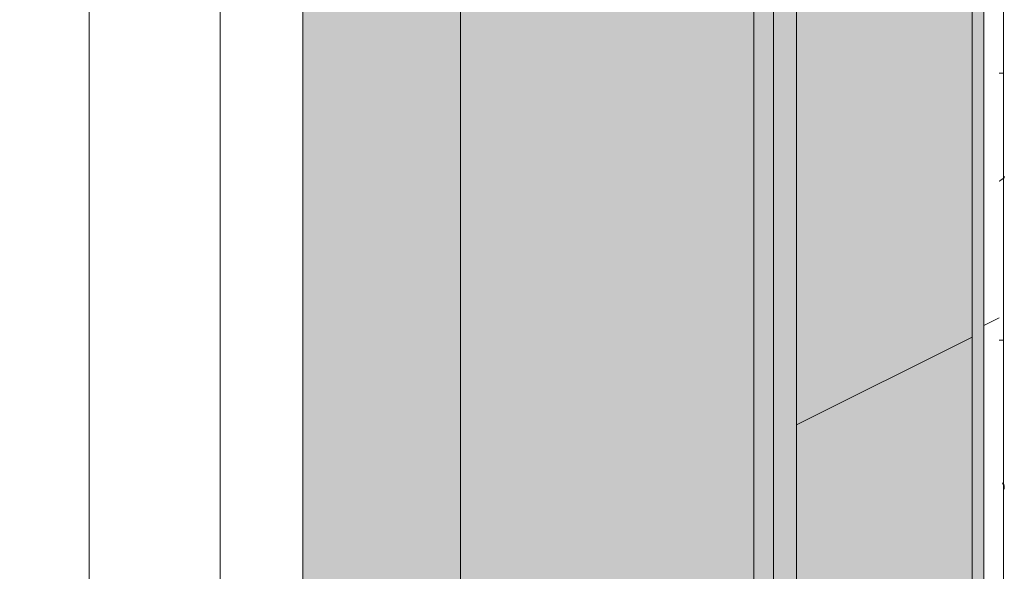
# Model space of a CAD drawing. Header units: millimetres. Extents: x 5980700 to 6194397, y -12939 to 2351883.
# Tile 116 of 124: x 6186174 to 6187675, y -1063 to -223. Entities that reach past the tile are written whole.
import ezdxf

# ---------------------------------------------------------------- set-up
doc = ezdxf.new("R2010")
doc.units = ezdxf.units.MM
for name, color, linetype, lineweight in [('A-DETL-MBND', 5, 'Continuous', 9), ('A-FLOR-PATT', 8, 'Continuous', 18), ('A-GLAZ', 151, 'Continuous', 9), ('A-GLAZ-SILL', 1, 'Continuous', 9), ('A-ROOF', 132, 'Continuous', 9), ('A-ROOF-OTLN', 132, 'Continuous', 9), ('A-ROOF-PATT', 132, 'Continuous', 9), ('A-WALL', 113, 'Continuous', 18)]:
    doc.layers.add(name, color=color, linetype=linetype, lineweight=lineweight)

# ---------------------------------------------------------------- blocks, each defined once
blk = doc.blocks.new('FP_252-PLANTA DE CAIMENTO DE PISOS - COBERTURA')
at = {"layer": 'A-DETL-MBND', "color": 71, "lineweight": 5}
for p, q in [((231.0363367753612, 108.6609255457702), (231.1783266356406, 108.6511907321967)), ((231.1783266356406, 108.6511907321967), (231.3203164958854, 108.6349751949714)), ((231.3203164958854, 108.6349751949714), (231.4623063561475, 108.6122926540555)), ((231.4623063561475, 108.6122926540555), (231.6042962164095, 108.583162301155)), ((231.6042962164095, 108.583162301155), (231.7462860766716, 108.5476087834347)), ((231.7462860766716, 108.5476087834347), (231.8882759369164, 108.5056621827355)), ((231.8882759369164, 108.5056621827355), (232.0302657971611, 108.4573579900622)), ((232.0302657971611, 108.4573579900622), (232.1722556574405, 108.4027370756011)), ((232.1722556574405, 108.4027370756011), (232.3142455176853, 108.3418456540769)), ((232.3142455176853, 108.3418456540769), (232.4562353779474, 108.2747352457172)), ((232.4562353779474, 108.2747352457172), (232.5982252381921, 108.2014626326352)), ((232.5982252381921, 108.2014626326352), (232.7402150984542, 108.1220898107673)), ((232.7402150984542, 108.1220898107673), (232.8822049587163, 108.0366839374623)), ((232.8822049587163, 108.0366839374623), (233.0241948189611, 107.9453172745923)), ((233.0241948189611, 107.9453172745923), (233.1661846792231, 107.8480671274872)), ((233.1661846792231, 107.8480671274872), (233.3081745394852, 107.7450157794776)), ((233.3081745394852, 107.7450157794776), (233.4501643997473, 107.6362504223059)), ((233.4501643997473, 107.6362504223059), (233.5921542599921, 107.5218630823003)), ((699.0138046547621, 107.562601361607), (698.7873101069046, 107.4816936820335)), ((699.240299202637, 107.6408564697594), (699.0138046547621, 107.562601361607)), ((699.4667937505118, 107.716427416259), (699.240299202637, 107.6408564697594)), ((699.6932882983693, 107.7892836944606), (699.4667937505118, 107.716427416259)), ((699.9197828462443, 107.8593958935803), (699.6932882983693, 107.7892836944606)), ((700.1462773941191, 107.9267357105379), (699.9197828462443, 107.8593958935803)), ((700.3727719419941, 107.9912759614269), (700.1462773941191, 107.9267357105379)), ((700.5992664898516, 108.0529905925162), (700.3727719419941, 107.9912759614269)), ((700.8257610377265, 108.1118546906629), (700.5992664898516, 108.0529905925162)), ((701.0522555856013, 108.1678444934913), (700.8257610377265, 108.1118546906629)), ((701.2787501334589, 108.2209373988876), (701.0522555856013, 108.1678444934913)), ((701.5052446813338, 108.2711119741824), (701.2787501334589, 108.2209373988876)), ((701.7317392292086, 108.3183479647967), (701.5052446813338, 108.2711119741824)), ((701.9582337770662, 108.3626263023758), (701.7317392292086, 108.3183479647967)), ((702.1847283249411, 108.4039291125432), (701.9582337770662, 108.3626263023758)), ((702.411222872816, 108.4422397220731), (702.1847283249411, 108.4039291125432)), ((702.6377174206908, 108.4775426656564), (702.411222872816, 108.4422397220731)), ((702.8642119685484, 108.5098236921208), (702.6377174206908, 108.4775426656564)), ((703.0907065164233, 108.5390697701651), (702.8642119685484, 108.5098236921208)), ((703.3172010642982, 108.5652690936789), (703.0907065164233, 108.5390697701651)), ((703.5436956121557, 108.5884110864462), (703.3172010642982, 108.5652690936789)), ((703.7701901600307, 108.6084864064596), (703.5436956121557, 108.5884110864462)), ((703.9966847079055, 108.6254869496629), (703.7701901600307, 108.6084864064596)), ((704.2231792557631, 108.6394058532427), (703.9966847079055, 108.6254869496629)), ((704.4496738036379, 108.6502374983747), (704.2231792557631, 108.6394058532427)), ((704.6761683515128, 108.6579775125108), (704.4496738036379, 108.6502374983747)), ((704.9026628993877, 108.6626227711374), (704.6761683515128, 108.6579775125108))]:
    blk.add_line(p, q, dxfattribs=at)
blk = doc.blocks.new('CC_PEITORIL - PEITORIL-V251-PLANTA DE CAIMENTO DE PISOS - COBERTURA')
at = {"layer": 'A-GLAZ', "color": 90, "lineweight": 5}
blk.add_blockref('FP_252-PLANTA DE CAIMENTO DE PISOS - COBERTURA', (0, 0), dxfattribs=at)
blk = doc.blocks.new('FP_267-PLANTA DE CAIMENTO DE PISOS - COBERTURA')
at = {"layer": 'A-GLAZ-SILL', "color": 90, "lineweight": 5}
blk.add_line((1274.99999999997, 107.4999999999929), (-1275.000000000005, 107.4999999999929), dxfattribs=at)
at = {"layer": 'A-GLAZ-SILL', "lineweight": 5}
for p, q in [((73.35899436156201, 100.9916647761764), (73.35899436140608, 106.416946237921)), ((230.161480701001, 108.6609255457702), (230.3034705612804, 108.6511907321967)), ((230.3034705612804, 108.6511907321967), (230.4454604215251, 108.6349751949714)), ((230.4454604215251, 108.6349751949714), (230.5874502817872, 108.6122926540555)), ((230.5874502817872, 108.6122926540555), (230.7294401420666, 108.583162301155)), ((230.7294401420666, 108.583162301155), (230.8714300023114, 108.5476087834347)), ((230.8714300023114, 108.5476087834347), (231.0134198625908, 108.5056621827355)), ((231.0134198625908, 108.5056621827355), (231.1554097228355, 108.4573579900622)), ((231.1554097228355, 108.4573579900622), (231.297399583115, 108.4027370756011)), ((231.297399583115, 108.4027370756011), (231.439389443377, 108.3418456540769)), ((231.439389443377, 108.3418456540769), (231.5813793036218, 108.2747352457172)), ((231.5813793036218, 108.2747352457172), (231.7233691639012, 108.2014626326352)), ((231.7233691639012, 108.2014626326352), (231.8653590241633, 108.1220898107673)), ((231.8653590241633, 108.1220898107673), (232.0073488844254, 108.0366839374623)), ((232.0073488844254, 108.0366839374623), (232.1493387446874, 107.9453172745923)), ((232.1493387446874, 107.9453172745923), (232.2913286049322, 107.8480671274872)), ((232.2913286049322, 107.8480671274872), (232.4333184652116, 107.7450157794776)), ((232.4333184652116, 107.7450157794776), (232.5753083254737, 107.6362504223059)), ((232.5753083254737, 107.6362504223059), (232.7172981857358, 107.5218630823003)), ((232.7172981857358, 107.5218630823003), (232.8592880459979, 107.4019505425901)), ((232.8592880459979, 107.4019505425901), (233.0012779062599, 107.2766142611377)), ((233.0012779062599, 107.2766142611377), (233.143267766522, 107.1459602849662)), ((233.143267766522, 107.1459602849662), (233.2852576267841, 107.0100991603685)), ((233.2852576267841, 107.0100991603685), (233.4272474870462, 106.8691458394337)), ((233.4272474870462, 106.8691458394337), (233.5692373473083, 106.7232195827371)), ((233.5692373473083, 106.7232195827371), (233.7112272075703, 106.5724438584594)), ((233.7112272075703, 106.5724438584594), (233.8532170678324, 106.416946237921)), ((233.8532170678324, 106.416946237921), (233.9952069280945, 106.2568582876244)), ((233.9952069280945, 106.2568582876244), (234.1371967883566, 106.0923154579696)), ((234.1371967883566, 106.0923154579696), (234.2791866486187, 105.9234569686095)), ((234.2791866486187, 105.9234569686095), (234.4211765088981, 105.7504256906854)), ((234.4211765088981, 105.7504256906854), (234.5631663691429, 105.5733680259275)), ((234.5631663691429, 105.5733680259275), (234.7051562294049, 105.392433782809)), ((234.7051562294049, 105.392433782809), (234.8471460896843, 105.2077760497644)), ((234.8471460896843, 105.2077760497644), (234.9891359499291, 105.0195510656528)), ((479.7589943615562, 100.9916647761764), (479.7589943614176, 106.416946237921)), ((697.6544174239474, 106.0995822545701), (697.428342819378, 105.9837466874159)), ((697.8804920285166, 106.2133634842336), (697.6544174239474, 106.0995822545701)), ((698.106566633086, 106.325044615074), (697.8804920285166, 106.2133634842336)), ((698.3326412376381, 106.4345807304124), (698.106566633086, 106.325044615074)), ((698.5587158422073, 106.5419277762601), (698.3326412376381, 106.4345807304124)), ((698.7847904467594, 106.6470425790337), (698.5587158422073, 106.5419277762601)), ((699.0108650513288, 106.7498828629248), (698.7847904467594, 106.6470425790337)), ((699.236939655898, 106.8504072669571), (699.0108650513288, 106.7498828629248)), ((699.4630142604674, 106.9485753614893), (699.236939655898, 106.8504072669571)), ((699.6890888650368, 107.0443476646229), (699.4630142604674, 106.9485753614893)), ((699.9151634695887, 107.1376856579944), (699.6890888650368, 107.0443476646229)), ((700.1412380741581, 107.2285518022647), (699.9151634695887, 107.1376856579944)), ((700.3673126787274, 107.3169095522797), (700.1412380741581, 107.2285518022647)), ((700.5933872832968, 107.4027233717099), (700.3673126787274, 107.3169095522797)), ((700.8194618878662, 107.4859587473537), (700.5933872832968, 107.4027233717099)), ((701.0455364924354, 107.5665822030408), (700.8194618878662, 107.4859587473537)), ((701.2716110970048, 107.6445613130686), (701.0455364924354, 107.5665822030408)), ((701.4976857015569, 107.7198647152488), (701.2716110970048, 107.6445613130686)), ((701.7237603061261, 107.792462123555), (701.4976857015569, 107.7198647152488)), ((701.9498349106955, 107.8623243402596), (701.7237603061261, 107.792462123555)), ((702.1759095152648, 107.9294232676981), (701.9498349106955, 107.8623243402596)), ((702.4019841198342, 107.9937319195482), (702.1759095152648, 107.9294232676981)), ((702.6280587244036, 108.0552244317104), (702.4019841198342, 107.9937319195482)), ((702.8541333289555, 108.1138760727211), (702.6280587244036, 108.0552244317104)), ((703.0802079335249, 108.1696632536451), (702.8541333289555, 108.1138760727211)), ((703.3062825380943, 108.2225635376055), (703.0802079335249, 108.1696632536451)), ((703.5323571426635, 108.2725556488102), (703.3062825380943, 108.2225635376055)), ((703.7584317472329, 108.319619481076), (703.5323571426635, 108.2725556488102)), ((703.984506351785, 108.3637361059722), (703.7584317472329, 108.319619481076)), ((704.2105809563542, 108.4048877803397), (703.984506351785, 108.3637361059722)), ((704.4366555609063, 108.4430579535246), (704.2105809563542, 108.4048877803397)), ((704.6627301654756, 108.478231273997), (704.4366555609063, 108.4430579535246)), ((704.8888047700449, 108.5103935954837), (704.6627301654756, 108.478231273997)), ((705.1148793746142, 108.5395319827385), (704.8888047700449, 108.5103935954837)), ((705.3409539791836, 108.5656347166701), (705.1148793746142, 108.5395319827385)), ((705.567028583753, 108.5886912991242), (705.3409539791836, 108.5656347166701)), ((705.7931031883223, 108.6086924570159), (705.567028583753, 108.5886912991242)), ((706.0191777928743, 108.6256301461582), (705.7931031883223, 108.6086924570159)), ((706.2452523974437, 108.6394975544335), (706.0191777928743, 108.6256301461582)), ((706.471327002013, 108.6502891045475), (706.2452523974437, 108.6394975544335)), ((706.6974016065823, 108.6580004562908), (706.471327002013, 108.6502891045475)), ((706.9234762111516, 108.6626285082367), (706.6974016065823, 108.6580004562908)), ((234.9891359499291, 105.0195510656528), (235.1311258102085, 104.8279180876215)), ((235.1311258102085, 104.8279180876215), (235.2731156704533, 104.6330392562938)), ((235.2731156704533, 104.6330392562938), (235.4151055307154, 104.4350794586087)), ((235.4151055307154, 104.4350794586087), (235.5570953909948, 104.2342061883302)), ((235.5570953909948, 104.2342061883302), (235.6990852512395, 104.0305894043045)), ((235.6990852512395, 104.0305894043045), (235.8410751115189, 103.8244013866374)), ((235.8410751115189, 103.8244013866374), (235.983064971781, 103.6158165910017)), ((235.983064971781, 103.6158165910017), (236.1250548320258, 103.4050115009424)), ((236.1250548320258, 103.4050115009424), (236.2670446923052, 103.1921644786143)), ((236.2670446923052, 103.1921644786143), (236.4090345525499, 102.9774556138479)), ((236.4090345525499, 102.9774556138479), (236.5510244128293, 102.7610665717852)), ((236.5510244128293, 102.7610665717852), (236.6930142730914, 102.5431804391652)), ((236.6930142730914, 102.5431804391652), (236.8350041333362, 102.3239815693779)), ((236.8350041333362, 102.3239815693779), (236.9769939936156, 102.1036554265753)), ((236.9769939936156, 102.1036554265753), (237.1189838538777, 101.8823884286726)), ((237.1189838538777, 101.8823884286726), (237.2609737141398, 101.6603677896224)), ((237.2609737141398, 101.6603677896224), (237.4029635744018, 101.4377813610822)), ((237.4029635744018, 101.4377813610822), (237.5449534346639, 101.2148174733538)), ((237.5449534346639, 101.2148174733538), (237.686943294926, 100.9916647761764))]:
    blk.add_line(p, q, dxfattribs=at)
blk = doc.blocks.new('CC_PEITORIL - PEITORIL-V266-PLANTA DE CAIMENTO DE PISOS - COBERTURA')
at = {"layer": 'A-GLAZ-SILL', "lineweight": 5}
h = blk.add_hatch(dxfattribs=at)
h.set_pattern_fill('FP_78', color=256, style=0, pattern_type=2)
h.set_pattern_definition([(90, (-231.441, -20191.887), (-101.6, 406.4), [33.528, -271.272, 33.528, -271.272, -1625.6]), (90, (-231.441, -20191.887), (-101.6, 406.4), [-609.6, 33.528, -576.072, 33.528, -271.272, -711.2]), (90, (-231.441, -20191.887), (-101.6, 406.4), [-1524, 33.528, -169.672, 33.528, -474.472]), (210, (-282.241, -20039.487), (-301.1527240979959, -291.1881810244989), [33.528, -271.272, 33.528, -1896.872]), (210, (-282.241, -20039.487), (-301.1527240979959, -291.1881810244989), [-338.328, -271.272, 33.528, -576.072, -1016]), (210, (-282.241, -20039.487), (-301.1527240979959, -291.1881810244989), [-1219.2, 33.528, -271.272, 33.528, -677.672]), (210, (-282.241, -20039.487), (-301.1527240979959, -291.1881810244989), [-1557.528, -169.672, 33.528, -474.472]), (329.9999999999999, (-485.441, -19988.687), (402.7527240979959, -115.211818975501), [33.528, -271.272, 33.528, -1896.872]), (329.9999999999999, (-485.441, -19988.687), (402.7527240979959, -115.211818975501), [-338.328, -271.272, 33.528, -576.072, -1016]), (329.9999999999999, (-485.441, -19988.687), (402.7527240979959, -115.211818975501), [-1219.2, 33.528, -271.272, 33.528, -677.672]), (329.9999999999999, (-485.441, -19988.687), (402.7527240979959, -115.211818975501), [-1557.528, -169.672, 33.528, -474.472])])
h.paths.add_polyline_path([(1274.99999999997, 100.1295853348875), (1274.99999999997, 100.9916647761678), (-1275.000000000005, 100.9916647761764), (-1275.000000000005, 77.50000000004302), (1274.99999999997, 77.50000000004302)])
h = blk.add_hatch(dxfattribs=at)
h.set_pattern_fill('FP_79', color=256, style=0, pattern_type=2)
h.set_pattern_definition([(306.87, (-1818.941, -19556.887), (-3175.008507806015, 4762.494328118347), [793.75, -7143.75]), (296.565, (-1342.691, -18604.387), (1587.499067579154, -1587.501456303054), [1774.879, -1774.879]), (288.435, (-548.941, -18604.387), (1587.50290376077, -3174.997452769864), [1004.024, -4016.092])])
h.paths.add_polyline_path([(1274.99999999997, 100.1295853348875), (1274.99999999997, 100.9916647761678), (-1275.000000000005, 100.9916647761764), (-1275.000000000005, 77.50000000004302), (1274.99999999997, 77.50000000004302)])
at = {"layer": 'A-GLAZ', "color": 90, "lineweight": 5}
blk.add_blockref('FP_267-PLANTA DE CAIMENTO DE PISOS - COBERTURA', (0, 0), dxfattribs=at)
blk = doc.blocks.new('CHAPIM - CHAPIM-4060820-PLANTA DE CAIMENTO DE PISOS - COBERTURA')
at = {"layer": 'A-ROOF-PATT', "lineweight": 5}
h = blk.add_hatch(dxfattribs=at)
h.set_pattern_fill('FP_34', color=71, style=0, pattern_type=2)
h.set_pattern_definition([(0, (2e-05, -3e-05), (812.8, 203.2), [33.528, -576.072, 33.528, -576.072, -3251.2]), (0, (2e-05, -3e-05), (812.8, 203.2), [-1219.2, 33.528, -1185.672, 33.528, -576.072, -1422.4]), (0, (2e-05, -3e-05), (812.8, 203.2), [-3048, 33.528, -372.872, 33.528, -982.472]), (120, (304.8, 101.6), (-582.3763620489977, 602.3054481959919), [33.52799999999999, -576.0719999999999, 33.52799999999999, -576.0719999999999, -3251.199999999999]), (120, (304.8, 101.6), (-582.3763620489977, 602.3054481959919), [-1219.2, 33.52799999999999, -1185.672, 33.52799999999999, -576.0719999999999, -1422.4]), (120, (304.8, 101.6), (-582.3763620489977, 602.3054481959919), [-3048, 33.52799999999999, -372.8719999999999, 33.52799999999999, -982.4719999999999]), (240, (406.4, 508), (-230.4236379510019, -805.5054481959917), [33.528, -576.072, 33.528, -576.072, -3251.2]), (240, (406.4, 508), (-230.4236379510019, -805.5054481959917), [-1219.2, 33.528, -1185.672, 33.528, -576.072, -1422.4]), (240, (406.4, 508), (-230.4236379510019, -805.5054481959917), [-3048, 33.528, -372.872, 33.528, -982.472])])
h.paths.add_polyline_path([(9835.535171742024, -8340.841032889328), (20251.38517078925, -8340.841032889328), (20251.38517078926, 4739.15896711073), (-16608.61482921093, 4739.15896711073), (-16608.61482921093, -8340.841032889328), (9652.696596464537, -8340.841032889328)])
h.paths.add_polyline_path([(3619.023612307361, -8073.341032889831), (-16341.11482921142, -8073.341032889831), (-16341.11482921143, 4471.658967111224), (19983.88517078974, 4471.658967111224), (19983.88517078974, -8073.341032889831), (3710.442899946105, -8073.341032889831)])
h = blk.add_hatch(dxfattribs=at)
h.set_pattern_fill('FP_33', color=71, style=0, pattern_type=2)
h.set_pattern_definition([(216.87, (635, 1587.5), (4762.494328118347, 3175.008507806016), [793.75, -7143.75]), (206.565, (1587.5, 1111.25), (-1587.501456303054, -1587.499067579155), [1774.879, -1774.879]), (198.435, (1587.5, 317.5), (-3174.997452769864, -1587.50290376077), [1004.024, -4016.092])])
h.paths.add_polyline_path([(9835.535171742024, -8340.841032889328), (20251.38517078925, -8340.841032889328), (20251.38517078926, 4739.15896711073), (-16608.61482921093, 4739.15896711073), (-16608.61482921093, -8340.841032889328), (9652.696596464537, -8340.841032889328)])
h.paths.add_polyline_path([(3619.023612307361, -8073.341032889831), (-16341.11482921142, -8073.341032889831), (-16341.11482921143, 4471.658967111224), (19983.88517078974, 4471.658967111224), (19983.88517078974, -8073.341032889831), (3710.442899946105, -8073.341032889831)])
at = {"layer": 'A-ROOF-OTLN', "color": 90, "lineweight": 5}
for p, q in [((20251.38517078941, 4739.158967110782), (20251.38517078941, -8340.841032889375)), ((19983.8851707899, -8073.341032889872), (19983.8851707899, 4471.658967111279))]:
    blk.add_line(p, q, dxfattribs=at)
blk = doc.blocks.new('Calha05 - Calha05-4216813-PLANTA DE CAIMENTO DE PISOS - COBERTURA')
at = {"layer": 'A-ROOF', "lineweight": 5}
h = blk.add_hatch(color=71, dxfattribs=at)
h.paths.add_polyline_path([(19546.385170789, -7293.341032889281), (19993.885170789, -7293.341032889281), (19993.885170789, 3149.15896711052), (19546.385170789, 3149.15896711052), (19546.385170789, -7288.341032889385)])
h.paths.add_polyline_path([(19805.21219123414, -6854.796855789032), (19805.28260459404, -6910.903394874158), (19810.23898212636, -6910.830217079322), (19810.23921627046, -6854.796855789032)])
h.paths.add_polyline_path([(19805.21219123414, -6846.41968587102), (19805.21219123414, -6854.796855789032), (19810.23921627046, -6854.796855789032), (19810.23921627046, -6846.41968587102)])
h.paths.add_polyline_path([(19805.21219123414, -7043.188507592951), (19769.35601268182, -7035.152009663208), (19753.11870972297, -7027.339956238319), (19738.68337187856, -7014.789043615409), (19717.32973075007, -6988.401301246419), (19709.12446112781, -6964.349545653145), (19706.97338231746, -6955.619133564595), (19705.5052090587, -6936.811166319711), (19709.11578849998, -6917.357788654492), (19721.33258398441, -6886.347673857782), (19753.12139429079, -6854.340083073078), (19761.77801814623, -6849.623773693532), (19777.95532615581, -6843.85226982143), (19805.21219123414, -6839.622267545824), (19805.22135331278, -6846.41968587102), (19810.23921627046, -6846.41968587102), (19810.23921627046, -6838.494276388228), (19846.08400236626, -6846.53730924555), (19862.32483545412, -6854.35359987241), (19876.75979701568, -6866.915015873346), (19898.1062956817, -6893.302181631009), (19906.3085939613, -6917.357789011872), (19908.45114142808, -6926.068357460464), (19909.91857607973, -6944.895276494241), (19906.29992136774, -6964.349545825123), (19894.07911991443, -6995.355211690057), (19862.32483545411, -7027.328520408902), (19855.32569189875, -7031.369850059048), (19837.5059861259, -7037.822857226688), (19810.23921627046, -7041.990711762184), (19810.2033397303, -6970.774319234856), (19805.21253118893, -6970.852471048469), (19805.21219123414, -7042.811911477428)])
h.paths.add_polyline_path([(19759.97918541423, -7028.571101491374), (19760.0472940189, -7028.453133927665), (19794.7174107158, -6967.911856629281), (19790.58049817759, -6965.514022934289), (19756.53490931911, -7026.598541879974), (19759.94488447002, -7028.551875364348)])
h.paths.add_polyline_path([(19855.46894159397, -7028.558178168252), (19859.75402420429, -7025.926108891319), (19824.86615396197, -6965.498545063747), (19820.51375727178, -6968.01402293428), (19855.50326374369, -7028.501956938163)])
h.paths.add_polyline_path([(19892.91520754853, -6992.951001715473), (19895.39662512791, -6988.578940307), (19834.88515402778, -6953.642626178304), (19833.17264978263, -6958.458619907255), (19888.21998749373, -6990.240215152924)])
h.paths.add_polyline_path([(19722.50917491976, -6992.951001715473), (19783.05470631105, -6957.995022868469), (19780.53922844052, -6953.642626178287), (19720.34078902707, -6989.214203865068), (19722.44976394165, -6992.851056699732)])
h.paths.add_polyline_path([(19807.71219123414, -6950.841060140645), (19812.71219123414, -6949.501314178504), (19816.372445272, -6945.841060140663), (19817.71219123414, -6940.841060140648), (19816.37244527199, -6935.841060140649), (19812.71219123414, -6932.180806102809), (19807.71219123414, -6930.841060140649), (19802.71219123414, -6932.180806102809), (19799.0519371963, -6935.841060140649), (19797.71397645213, -6940.854620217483), (19799.0519371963, -6945.841060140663), (19802.71219123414, -6949.501314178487), (19805.21219123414, -6950.511928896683)])
h.paths.add_polyline_path([(19869.44605177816, -6943.368085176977), (19902.13356550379, -6943.368085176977), (19901.66151425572, -6938.341060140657), (19869.44769735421, -6938.341060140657)])
h.paths.add_polyline_path([(19869.44605177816, -6943.368085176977), (19869.44769735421, -6938.341060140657), (19837.64545032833, -6938.341060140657), (19837.74966476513, -6943.367770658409), (19867.72380591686, -6943.368085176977)])
h.paths.add_polyline_path([(19902.13356550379, -6943.368085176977), (19907.56601341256, -6942.513193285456), (19907.28428753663, -6938.341060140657), (19902.13442822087, -6938.341060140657), (19902.13442822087, -6943.365398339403)])
h.paths.add_polyline_path([(19721.66798688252, -6943.368085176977), (19777.77893213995, -6943.314517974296), (19777.67471770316, -6938.341513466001), (19721.66798688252, -6938.341060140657)])
h.paths.add_polyline_path([(19708.13853505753, -6943.368085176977), (19721.66798688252, -6943.368085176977), (19721.66798688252, -6938.341060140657), (19707.85785521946, -6939.201167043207), (19708.00546104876, -6943.368085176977)])
h.paths.add_polyline_path([(19834.89670119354, -6928.064033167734), (19895.09768074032, -6892.493346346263), (19892.92930926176, -6888.754182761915), (19832.38515402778, -6923.709367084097), (19833.73218641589, -6925.834066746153)])
h.paths.add_polyline_path([(19780.52768127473, -6928.064033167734), (19782.2741553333, -6923.267651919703), (19721.95470949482, -6889.663778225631), (19720.02100090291, -6893.130484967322), (19779.03372883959, -6927.201499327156)])
h.paths.add_polyline_path([(19824.86615396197, -6916.183575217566), (19858.91288457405, -6855.097553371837), (19855.40079897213, -6853.241968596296), (19820.7214808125, -6913.776811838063), (19822.74267137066, -6914.834625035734)])
h.paths.add_polyline_path([(19790.58049817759, -6916.168097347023), (19794.93516426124, -6913.656550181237), (19759.23338992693, -6853.529046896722), (19755.69345647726, -6855.74196859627), (19789.80278866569, -6914.821064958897)])
blk.add_hatch(color=71, dxfattribs=at).paths.add_polyline_path([(20023.88517078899, -7293.341032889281), (20023.88517078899, 3149.15896711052), (19993.885170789, 3149.15896711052), (19993.885170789, -7293.341032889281)])
at = {"layer": 'A-ROOF', "color": 90, "lineweight": 5}
for p, q in [((19993.88517078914, 3149.158967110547), (19993.88517078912, -7293.341032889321)), ((20023.88517078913, 3149.158967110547), (20023.88517078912, -7293.341032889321))]:
    blk.add_line(p, q, dxfattribs=at)
blk = doc.blocks.new('BE-PMSa-MOD-ARQ-CONEXAODOFUTURO-EX-000-R_rvt-3-PLANTA DE CAIMENTO DE PISOS - COBERTURA')
at = {"layer": 'A-FLOR-PATT', "lineweight": 5}
h = blk.add_hatch(dxfattribs=at)
h.set_pattern_fill('FP_2', color=135, style=0, pattern_type=2)
h.set_pattern_definition([(0, (0, 0), (812.8, 203.2), [33.528, -576.072, 33.528, -576.072, -3251.2]), (0, (0, 0), (812.8, 203.2), [-1219.2, 33.528, -1185.672, 33.528, -576.072, -1422.4]), (0, (0, 0), (812.8, 203.2), [-3048, 33.528, -372.872, 33.528, -982.472]), (120, (304.8, 101.6), (-582.3763620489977, 602.3054481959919), [33.52799999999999, -576.0719999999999, 33.52799999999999, -576.0719999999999, -3251.199999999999]), (120, (304.8, 101.6), (-582.3763620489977, 602.3054481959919), [-1219.2, 33.52799999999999, -1185.672, 33.52799999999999, -576.0719999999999, -1422.4]), (120, (304.8, 101.6), (-582.3763620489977, 602.3054481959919), [-3048, 33.52799999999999, -372.8719999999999, 33.52799999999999, -982.4719999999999]), (240, (406.4, 508), (-230.4236379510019, -805.5054481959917), [33.528, -576.072, 33.528, -576.072, -3251.2]), (240, (406.4, 508), (-230.4236379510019, -805.5054481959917), [-1219.2, 33.528, -1185.672, 33.528, -576.072, -1422.4]), (240, (406.4, 508), (-230.4236379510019, -805.5054481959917), [-3048, 33.528, -372.872, 33.528, -982.472])])
h.paths.add_polyline_path([(-16310.38110883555, -7293.341005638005), (-15828.61484510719, -7293.341005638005), (-15828.61484510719, -3822.238729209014), (-16336.11484510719, -3822.238729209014), (-16336.11484510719, -7293.341005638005)])
h.paths.add_polyline_path([(19948.88515489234, -7293.341005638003), (19983.8851548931, -7293.341005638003), (19983.88515489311, 3759.158994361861), (19471.38515489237, 3759.158994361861), (19471.38515489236, 3149.158994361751), (19948.88515489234, 3149.158994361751), (19948.88515489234, -7165.459808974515)])
h.paths.add_polyline_path([(-16092.159078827, -7010.094961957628), (-16122.07273118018, -7002.037175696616), (-16102.65385934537, -6967.911829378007), (-16106.79077188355, -6965.513995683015), (-16126.45110687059, -6999.566694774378), (-16148.32819661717, -6977.631621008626), (-16114.31656375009, -6957.994995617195), (-16116.83204162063, -6953.642598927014), (-16150.884740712, -6973.302933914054), (-16157.31064007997, -6957.560825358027), (-16158.91202631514, -6943.368057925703), (-16119.59233792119, -6943.314490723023), (-16119.69655235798, -6938.341486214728), (-16158.91300789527, -6938.341032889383), (-16155.90582508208, -6919.887346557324), (-16150.89740315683, -6908.403027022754), (-16116.84358878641, -6928.064005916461), (-16115.09711472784, -6923.267624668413), (-16148.384740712, -6904.049004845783), (-16126.4511068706, -6882.115371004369), (-16106.79077188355, -6916.16807009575), (-16102.43610579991, -6913.656522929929), (-16122.09708469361, -6879.602708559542), (-16106.33267963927, -6873.180479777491), (-16092.159078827, -6871.587103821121), (-16092.08866546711, -6910.903367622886), (-16087.13228793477, -6910.830189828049), (-16087.13205379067, -6871.588085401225), (-16057.22188219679, -6879.658160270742), (-16076.64978924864, -6913.77678458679), (-16072.50511609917, -6916.183547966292), (-16052.84413720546, -6882.129733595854), (-16030.93341694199, -6904.049004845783), (-16064.98611603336, -6923.709339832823), (-16062.47456886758, -6928.064005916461), (-16028.42075449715, -6908.403027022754), (-16021.99855404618, -6924.167181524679), (-16020.40514975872, -6938.341032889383), (-16059.7258197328, -6938.341032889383), (-16059.62160529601, -6943.367743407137), (-16020.40613133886, -6943.368057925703), (-16023.42468336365, -6961.830657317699), (-16028.43341694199, -6973.302933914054), (-16062.48611603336, -6953.642598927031), (-16064.19862027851, -6958.458592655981), (-16030.94777953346, -6977.655974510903), (-16052.86854745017, -6999.510052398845), (-16072.50511609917, -6965.498517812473), (-16076.85751278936, -6968.013995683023), (-16057.19717780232, -7002.066694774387), (-16072.93929087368, -7008.492594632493), (-16087.13205379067, -7010.093980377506), (-16087.1679303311, -6970.774291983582), (-16092.1587388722, -6970.852443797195), (-16092.159078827, -7010.046654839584)])
h.paths.add_polyline_path([(-16089.659078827, -6950.841032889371), (-16084.659078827, -6949.50128692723), (-16080.99882478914, -6945.841032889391), (-16079.65907882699, -6940.841032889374), (-16080.99882478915, -6935.841032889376), (-16084.659078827, -6932.180778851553), (-16089.659078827, -6930.841032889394), (-16094.65907882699, -6932.180778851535), (-16098.31933286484, -6935.841032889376), (-16099.65729360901, -6940.85459296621), (-16098.31933286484, -6945.841032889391), (-16094.65907882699, -6949.50128692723), (-16092.159078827, -6950.511901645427)])
h.paths.add_polyline_path([(-16310.38110883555, -3596.685243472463), (-15828.61484510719, -3596.685243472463), (-15828.61484510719, 612.1304019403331), (-16336.11484510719, 612.130401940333), (-16336.11484510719, -3596.685243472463)])
h.paths.add_polyline_path([(-15828.61484510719, 642.1296130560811), (-15828.61484510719, 3759.158994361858), (-16341.11484510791, 3759.158994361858), (-16341.11484510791, 3329.158994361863), (-16336.11484510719, 3329.158994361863), (-16336.11484510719, 642.129613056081), (-15944.70395828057, 642.129613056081)])
h.paths.add_polyline_path([(-4243.035140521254, 1824.99702563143), (3431.38515489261, 1824.997025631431), (3431.385154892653, 3059.158994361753), (4031.385154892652, 3059.158994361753), (4031.385154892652, 3159.158994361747), (4481.289110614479, 3159.158994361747), (4481.289110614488, 3759.15899436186), (4101.385126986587, 3759.15899436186), (4101.385126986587, 4471.658994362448), (-5058.614845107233, 4471.658994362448), (-5058.614845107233, 3759.158994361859), (-5453.614845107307, 3759.158994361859), (-5453.614845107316, 3159.158994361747), (-4958.614845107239, 3159.158994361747), (-4958.614845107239, 3059.158994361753), (-4358.614845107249, 3059.158994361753), (-4358.614845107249, 1824.99702563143)])
h.paths.add_polyline_path([(19730.2121753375, 3492.703171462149), (19730.28258869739, 3436.596632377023), (19735.23896622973, 3436.669810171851), (19735.23920037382, 3492.703171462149)])
h.paths.add_polyline_path([(19730.2121753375, 3501.080341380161), (19730.2121753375, 3492.703171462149), (19735.23920037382, 3492.703171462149), (19735.23920037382, 3501.080341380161)])
h.paths.add_polyline_path([(19730.2121753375, 3304.31151965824), (19692.53716617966, 3312.699597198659), (19676.30473988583, 3321.441849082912), (19665.68035433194, 3329.505269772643), (19642.4089160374, 3358.867894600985), (19631.76938065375, 3388.860028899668), (19630.36472788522, 3409.158967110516), (19632.7999032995, 3427.289243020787), (19646.21119826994, 3461.013039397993), (19669.66035532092, 3487.181023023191), (19684.9791695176, 3497.134467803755), (19701.97829530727, 3503.739754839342), (19730.2121753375, 3509.006414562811), (19730.22133741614, 3501.080341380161), (19735.23920037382, 3501.080341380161), (19735.23920037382, 3509.005750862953), (19772.86414246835, 3500.628229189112), (19789.14193540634, 3491.861983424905), (19800.2375084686, 3483.224519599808), (19823.0279788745, 3454.426273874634), (19833.65497002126, 3424.457905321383), (19835.05895908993, 3404.131942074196), (19832.62372462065, 3386.026705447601), (19819.19963560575, 3352.28308457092), (19795.78487988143, 3326.151170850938), (19780.46892569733, 3316.196228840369), (19763.48570359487, 3309.585170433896), (19735.23920037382, 3305.50931548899), (19735.2033238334, 3376.725708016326), (19730.21251529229, 3376.647556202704), (19730.2121753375, 3306.038765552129)])
h.paths.add_polyline_path([(19684.97916951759, 3318.9289257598), (19682.78642079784, 3321.388904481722), (19681.53489342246, 3320.9014853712), (19684.94486857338, 3318.948151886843)])
h.paths.add_polyline_path([(19781.95256298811, 3321.372113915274), (19784.14103086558, 3322.635626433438), (19749.86613806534, 3382.001482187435), (19745.51374137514, 3379.486004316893), (19780.50324784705, 3320.535351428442), (19781.72083555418, 3321.238326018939)])
h.paths.add_polyline_path([(19780.46892569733, 3318.941849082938), (19782.66134166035, 3321.39282159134), (19781.72083555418, 3320.992533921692), (19780.50324784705, 3318.998070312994)])
h.paths.add_polyline_path([(19685.66025556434, 3320.108601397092), (19719.71739481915, 3379.588170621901), (19715.58048228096, 3381.986004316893), (19681.30672417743, 3322.622113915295), (19685.57471192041, 3320.157990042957)])
h.paths.add_polyline_path([(-16092.159078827, 3337.349396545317), (-16122.09990464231, 3345.414008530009), (-16102.65385934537, 3379.586420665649), (-16106.79077188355, 3381.984254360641), (-16126.47805264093, 3347.884883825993), (-16148.37526243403, 3369.839455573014), (-16114.31656375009, 3389.503254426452), (-16116.83204162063, 3393.855651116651), (-16150.93141215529, 3374.168370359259), (-16157.38048315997, 3390.078786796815), (-16158.96591934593, 3404.130192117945), (-16119.59233792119, 3404.183759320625), (-16119.69655235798, 3409.156763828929), (-16158.96689943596, 3409.157217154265), (-16155.90582508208, 3427.744870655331), (-16150.9440758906, 3439.122169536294), (-16116.84358878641, 3419.434244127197), (-16115.09711472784, 3424.230625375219), (-16148.43141215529, 3443.476190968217), (-16126.47805264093, 3465.429550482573), (-16106.79077188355, 3431.330179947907), (-16102.43610579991, 3433.841727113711), (-16122.124031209, 3467.942214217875), (-16106.19145169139, 3474.387538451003), (-16092.159078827, 3475.965037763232), (-16092.0886654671, 3436.594882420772), (-16087.13228793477, 3436.6680602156), (-16087.13205379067, 3475.964057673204), (-16057.19470623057, 3467.887159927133), (-16076.64978924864, 3433.721465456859), (-16072.50511609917, 3431.314702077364), (-16052.81719069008, 3465.415189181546), (-16030.88674549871, 3443.476190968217), (-16064.98611603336, 3423.788910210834), (-16062.47456886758, 3419.434244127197), (-16028.3740817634, 3439.122169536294), (-16021.92878890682, 3423.189867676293), (-16020.35125821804, 3409.157217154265), (-16059.7258197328, 3409.157217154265), (-16059.62160529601, 3404.130506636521), (-16020.35223830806, 3404.130192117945), (-16023.42468336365, 3385.53374813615), (-16028.3867454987, 3374.168370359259), (-16062.48611603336, 3393.855651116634), (-16064.19862027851, 3389.039657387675), (-16030.90110679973, 3369.815329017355), (-16052.84137345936, 3347.941130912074), (-16072.50511609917, 3381.999732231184), (-16076.85751278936, 3379.484254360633), (-16057.17023203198, 3345.384883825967), (-16073.08065299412, 3338.935812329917), (-16087.13205379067, 3337.350376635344), (-16087.16793033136, 3376.723958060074), (-16092.1587388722, 3376.645806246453), (-16092.159078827, 3337.397253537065)])
h.paths.add_polyline_path([(19817.91519165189, 3354.549025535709), (19820.39660923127, 3358.921086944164), (19759.88513813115, 3393.857401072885), (19758.17263388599, 3389.041407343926), (19813.21997159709, 3357.259812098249)])
h.paths.add_polyline_path([(19647.50915902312, 3354.549025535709), (19708.05469041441, 3389.505004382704), (19705.53921254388, 3393.857401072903), (19645.34077313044, 3358.285823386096), (19647.44974804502, 3354.648970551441)])
h.paths.add_polyline_path([(-16089.659078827, 3396.657217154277), (-16084.659078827, 3397.996963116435), (-16080.99882478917, 3401.657217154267), (-16079.65907882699, 3406.657217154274), (-16080.99882478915, 3411.657217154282), (-16084.659078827, 3415.317471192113), (-16089.659078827, 3416.657217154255), (-16095.00988798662, 3415.048285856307), (-16098.31933286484, 3411.657217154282), (-16099.65729360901, 3406.643657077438), (-16098.31933286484, 3401.657217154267), (-16094.65907882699, 3397.996963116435), (-16092.159078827, 3396.986348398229)])
h.paths.add_polyline_path([(19732.7121753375, 3396.658967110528), (19737.7121753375, 3397.998713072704), (19741.37242937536, 3401.658967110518), (19742.7121753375, 3406.658967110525), (19741.37242937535, 3411.658967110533), (19737.7121753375, 3415.319221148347), (19732.7121753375, 3416.658967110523), (19727.35908559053, 3415.048285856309), (19724.05192129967, 3411.658967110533), (19722.71396055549, 3406.645407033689), (19724.05192129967, 3401.658967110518), (19727.71217533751, 3397.998713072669), (19730.2121753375, 3396.98809835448)])
h.paths.add_polyline_path([(19646.66797098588, 3404.131942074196), (19702.77891624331, 3404.185509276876), (19702.67470180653, 3409.158513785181), (19646.66797098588, 3409.158967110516)])
h.paths.add_polyline_path([(19634.23140003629, 3406.658967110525), (19632.85783932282, 3408.298860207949), (19633.10860625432, 3404.576023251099)])
h.paths.add_polyline_path([(19645.02098500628, 3404.131942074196), (19646.66797098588, 3404.131942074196), (19646.66797098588, 3409.158967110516), (19634.23140003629, 3409.158967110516), (19634.23140003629, 3404.131942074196), (19638.28993835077, 3404.131942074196)])
h.paths.add_polyline_path([(19799.73653895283, 3404.131942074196), (19827.13354960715, 3404.131942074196), (19826.66149835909, 3409.158967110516), (19794.44768145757, 3409.158967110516), (19794.44603588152, 3404.131942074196)])
h.paths.add_polyline_path([(19831.19295063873, 3406.658967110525), (19832.56599751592, 3404.98683396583), (19832.31419873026, 3408.715771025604)])
h.paths.add_polyline_path([(19827.13354960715, 3404.131942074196), (19831.19295063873, 3404.131942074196), (19831.19295063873, 3409.158967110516), (19827.13354960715, 3409.149805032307), (19827.13441232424, 3404.134628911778)])
h.paths.add_polyline_path([(19772.88718347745, 3404.131942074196), (19794.44603588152, 3404.131942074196), (19794.44768145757, 3409.158967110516), (19762.6454344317, 3409.158967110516), (19762.74964886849, 3404.132256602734), (19772.18136540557, 3404.131942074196)])
h.paths.add_polyline_path([(19705.52766537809, 3419.435994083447), (19707.27413943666, 3424.23237533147), (19646.9546935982, 3457.836249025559), (19645.02098500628, 3454.36954228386), (19704.03371294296, 3420.298527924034)])
h.paths.add_polyline_path([(19759.89668529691, 3419.435994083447), (19820.09766484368, 3455.006680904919), (19817.92929336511, 3458.745844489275), (19757.38513813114, 3423.790660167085), (19758.73217051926, 3421.66596050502)])
h.paths.add_polyline_path([(19749.86613806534, 3431.316452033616), (19784.14103086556, 3490.682307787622), (19779.78749947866, 3493.195820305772), (19745.72146491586, 3433.72321541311), (19747.74265547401, 3432.665402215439)])
h.paths.add_polyline_path([(19715.58048228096, 3431.331929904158), (19719.9351483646, 3433.843477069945), (19684.94486857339, 3492.796303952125), (19681.30672417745, 3490.695820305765), (19714.80277276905, 3432.678962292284)])
h.paths.add_polyline_path([(19784.82211691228, 3491.861983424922), (19781.21961182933, 3493.146427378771), (19782.78860846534, 3491.921394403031)])
h.paths.add_polyline_path([(19680.62529795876, 3491.876085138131), (19683.72725133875, 3492.359879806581), (19683.33599333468, 3493.467986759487), (19680.72536641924, 3491.935532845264)])
at = {"layer": 'A-ROOF-OTLN', "lineweight": 5}
blk.add_hatch(color=9, dxfattribs=at).paths.add_polyline_path([(19471.38515489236, -1466.772346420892), (19471.38515489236, 3159.158994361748), (19231.38515489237, 3159.158994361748), (19231.38515489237, -1466.772346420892), (19343.14107027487, -1466.772346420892)])
at = {"layer": 'A-ROOF-PATT', "lineweight": 5}
h = blk.add_hatch(dxfattribs=at)
h.set_pattern_fill('FP_274', color=71, style=0, pattern_type=2)
h.set_pattern_definition([(270, (480, 90.73899999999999), (200, 1.224646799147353e-14), [])])
h.paths.add_polyline_path([(-15588.61484510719, -1466.772346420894), (19231.38515489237, -1466.772346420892), (19231.38515489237, 3159.158994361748), (4271.38515489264, 3159.158994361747), (4271.38515489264, 986.1880999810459), (-5198.614845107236, 986.6856185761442), (-5198.614845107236, 3159.158994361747), (-15588.61484510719, 3159.158994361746), (-15588.61484510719, -848.7385583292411)])
at = {"layer": 'A-WALL', "lineweight": 5}
blk.add_hatch(color=9, dxfattribs=at).paths.add_polyline_path([(20257.33394666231, -8165.325683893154), (20269.38682609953, -8165.325683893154), (20269.38682609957, 4481.658994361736), (20251.38515489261, 4481.658994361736), (20251.3851548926, -8165.325683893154)])
at = {"layer": 'A-ROOF-OTLN', "color": 90, "lineweight": 5}
for p, q in [((19231.38515489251, 3159.158994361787), (19231.38515489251, -1466.772346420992)), ((19471.38515489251, -1466.772346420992), (19471.38515489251, 3159.158994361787))]:
    blk.add_line(p, q, dxfattribs=at)
at = {"layer": 'A-WALL', "color": 250, "lineweight": 5}
blk.add_line((20269.38682609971, 4481.658994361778), (20269.38682609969, -8165.325683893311), dxfattribs=at)
at = {"layer": 'A-GLAZ', "color": 90, "lineweight": 5, "rotation": 269.9999999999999}
for name, p in [('CC_PEITORIL - PEITORIL-V251-PLANTA DE CAIMENTO DE PISOS - COBERTURA', (20191.8868260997, -231.441005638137)), ('CC_PEITORIL - PEITORIL-V266-PLANTA DE CAIMENTO DE PISOS - COBERTURA', (20191.8868260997, -231.4410056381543))]:
    blk.add_blockref(name, p, dxfattribs=at)
at = {"layer": 'A-ROOF', "color": 90, "lineweight": 5}
for name, p in [('CHAPIM - CHAPIM-4060820-PLANTA DE CAIMENTO DE PISOS - COBERTURA', (-1.589655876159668e-05, 2.72512435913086e-05)), ('Calha05 - Calha05-4216813-PLANTA DE CAIMENTO DE PISOS - COBERTURA', (-75.00001589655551, 2.725124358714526e-05))]:
    blk.add_blockref(name, p, dxfattribs=at)

msp = doc.modelspace()

# ---------------------------------------------------------------- block references
at = {"color": 50, "lineweight": 5}
msp.add_blockref('BE-PMSa-MOD-ARQ-CONEXAODOFUTURO-EX-000-R_rvt-3-PLANTA DE CAIMENTO DE PISOS - COBERTURA', (6167374.665174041, 0), dxfattribs=at)

doc.saveas('drawing.dxf')
